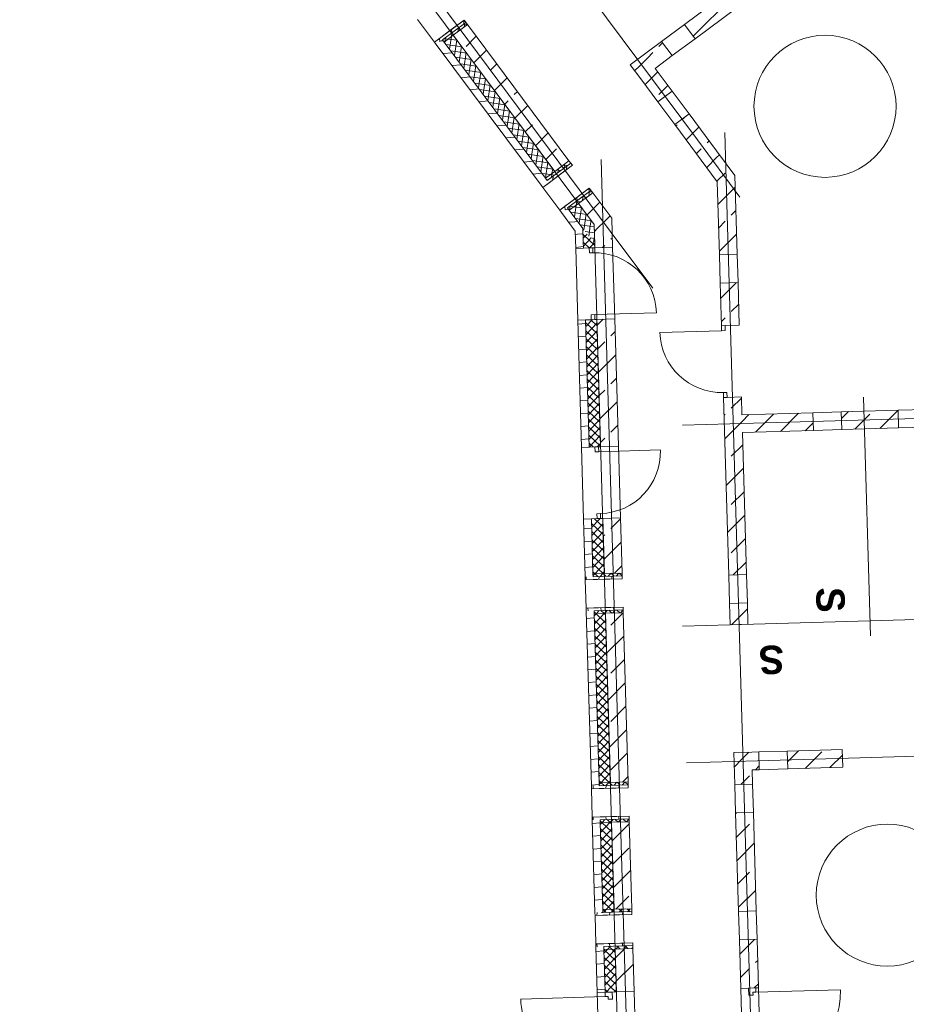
# Model space of a CAD drawing. Extents: x -22247 to 417655, y -187892 to 17509.
# Tile 15 of 62: x -14937 to -2458, y -97828 to -83967. Entities that reach past the tile are written whole.
import ezdxf
from ezdxf.lldxf.tags import DXFTag

# ---------------------------------------------------------------- set-up
doc = ezdxf.new("R2010")
doc.units = 0
doc.header["$LTSCALE"] = 50
for name, color, linetype, lineweight in [('01 Allgemein Bemaßung', 7, 'Continuous', 25), ('02 Raster Gebäude', 7, 'Continuous', 25), ('20 Außenwände', 7, 'Continuous', 25), ('20 Dach Stb-Decke', 7, 'Continuous', 25), ('20 Innenwände', 7, 'Continuous', 25)]:
    doc.layers.add(name, color=color, linetype=linetype, lineweight=lineweight)
doc.styles.add('ERSTELLTER_STIL_3', font='txt')
tags = doc.linetypes.add('Raster', pattern=[0.8, 0.4, -0.2, 0, -0.2]).pattern_tags.tags
tags[10:11] = [DXFTag(74, 4), DXFTag(75, 0), DXFTag(340, '0'), DXFTag(46, 1.0), DXFTag(50, 0.0), DXFTag(44, 0.0), DXFTag(45, 0.0)]
tags[8:9] = [DXFTag(74, 4), DXFTag(75, 0), DXFTag(340, '0'), DXFTag(46, 1.0), DXFTag(50, 0.0), DXFTag(44, 0.0), DXFTag(45, 0.0)]
tags[6:7] = [DXFTag(74, 4), DXFTag(75, 0), DXFTag(340, '0'), DXFTag(46, 1.0), DXFTag(50, 0.0), DXFTag(44, 0.0), DXFTag(45, 0.0)]
tags[4:5] = [DXFTag(74, 4), DXFTag(75, 0), DXFTag(340, '0'), DXFTag(46, 1.0), DXFTag(50, 0.0), DXFTag(44, 0.0), DXFTag(45, 0.0)]
tags = doc.linetypes.add('Schnittlinie', pattern=[1.2, 0.6, -0.3, 0, -0.3]).pattern_tags.tags
tags[10:11] = [DXFTag(74, 4), DXFTag(75, 0), DXFTag(340, '0'), DXFTag(46, 1.0), DXFTag(50, 0.0), DXFTag(44, 0.0), DXFTag(45, 0.0)]
tags[8:9] = [DXFTag(74, 4), DXFTag(75, 0), DXFTag(340, '0'), DXFTag(46, 1.0), DXFTag(50, 0.0), DXFTag(44, 0.0), DXFTag(45, 0.0)]
tags[6:7] = [DXFTag(74, 4), DXFTag(75, 0), DXFTag(340, '0'), DXFTag(46, 1.0), DXFTag(50, 0.0), DXFTag(44, 0.0), DXFTag(45, 0.0)]
tags[4:5] = [DXFTag(74, 4), DXFTag(75, 0), DXFTag(340, '0'), DXFTag(46, 1.0), DXFTag(50, 0.0), DXFTag(44, 0.0), DXFTag(45, 0.0)]
tags = doc.linetypes.add('Öffnungslinie Tür Fenster', pattern=[0.46, 0.3, -0.16]).pattern_tags.tags
tags[6:7] = [DXFTag(74, 4), DXFTag(75, 0), DXFTag(340, '0'), DXFTag(46, 1.0), DXFTag(50, 0.0), DXFTag(44, 0.0), DXFTag(45, 0.0)]
tags[4:5] = [DXFTag(74, 4), DXFTag(75, 0), DXFTag(340, '0'), DXFTag(46, 1.0), DXFTag(50, 0.0), DXFTag(44, 0.0), DXFTag(45, 0.0)]
pattern_1 = [(5, (0, 0), (-15.68803, 179.31504), [])]
pattern_2 = [(351.66451, (0, 0), (11.597535, 79.154894), []), (81.66451, (0, 0), (-79.154894, 11.597535), [])]
pattern_3 = [(45, (0, 0), (-339.4113, 339.4113), []), (45, (-169.7, 169.7), (-339.4113, 339.4113), [360, -120])]
pattern_4 = [(316.66409, (0, 0), (54.901944, 58.187426), []), (46.66409, (0, 0), (-58.187426, 54.901944), [])]

msp = doc.modelspace()

# ---------------------------------------------------------------- hatches: boundary and pattern name
at = {"layer": '20 Außenwände', "linetype": 'Continuous', "lineweight": 0, "ltscale": 3.71293e-05}
h = msp.add_hatch(dxfattribs=at)
h.set_pattern_fill('Holz_Vollholz_Längsholz__7F', scale=1000, style=0, pattern_type=2)
h.set_pattern_definition([(95, (-9217.69, -84122.05), (179.315, 15.69), [])])
h.paths.add_polyline_path([(-9074, -84315), (-8657, -84004), (-8681, -83972), (-9098, -84282)])
h = msp.add_hatch(dxfattribs=at)
h.set_pattern_fill('Dämmung_hart_2_0009', scale=1000, style=0, pattern_type=2)
h.set_pattern_definition(pattern_2)
h.paths.add_polyline_path([(-8962, -84281), (-8633, -84036), (-8657, -84004), (-8986, -84249)])
h = msp.add_hatch(dxfattribs=at)
h.set_pattern_fill('Beton_Stahlbeton_0009', scale=1000, style=0, pattern_type=2)
h.set_pattern_definition(pattern_3)
h.paths.add_polyline_path([(-8834, -84185), (-7407, -86103), (-7206, -85953), (-8633, -84036)])
h = msp.add_hatch(dxfattribs=at)
h.set_pattern_fill('Holz_Vollholz_Längsholz__7F', scale=1000, style=0, pattern_type=2)
h.set_pattern_definition(pattern_1)
h.paths.add_polyline_path([(-8986, -84249), (-9074, -84315), (-7599, -86296), (-7511, -86230)])
h = msp.add_hatch(dxfattribs=at)
h.set_pattern_fill('Dämmung_hart_2_0009', scale=1000, style=0, pattern_type=2)
h.set_pattern_definition(pattern_2)
h.paths.add_polyline_path([(-8962, -84281), (-7535, -86198), (-7407, -86103), (-8834, -84185)])
h = msp.add_hatch(dxfattribs=at)
h.set_pattern_fill('Holz_Vollholz_Längsholz__7F', scale=1000, style=0, pattern_type=2)
h.set_pattern_definition([(85, (-7456.15, -86488.38), (-179.315, 15.69), [])])
h.paths.add_polyline_path([(-7599, -86296), (-7576, -86328), (-7158, -86017), (-7182, -85985)])
h = msp.add_hatch(dxfattribs=at)
h.set_pattern_fill('Dämmung_hart_2_0009', scale=1000, style=0, pattern_type=2)
h.set_pattern_definition(pattern_2)
h.paths.add_polyline_path([(-7535, -86198), (-7511, -86230), (-7182, -85985), (-7206, -85953)])
h = msp.add_hatch(dxfattribs=at)
h.set_pattern_fill('Holz_Vollholz_Längsholz__7F', scale=1000, style=0, pattern_type=2)
h.set_pattern_definition([(95, (-7456.15, -86488.38), (179.315, 15.69), [])])
h.paths.add_polyline_path([(-7313, -86681), (-6896, -86370), (-6920, -86338), (-7337, -86649)])
h = msp.add_hatch(dxfattribs=at)
h.set_pattern_fill('Dämmung_hart_2_0009', scale=1000, style=0, pattern_type=2)
h.set_pattern_definition(pattern_2)
h.paths.add_polyline_path([(-7201, -86647), (-6872, -86402), (-6896, -86370), (-7225, -86615)])
h = msp.add_hatch(dxfattribs=at)
h.set_pattern_fill('Beton_Stahlbeton_0009', scale=1000, style=0, pattern_type=2)
h.set_pattern_definition(pattern_3)
h.paths.add_polyline_path([(-7072, -86552), (-6851, -86849), (-6864, -86414), (-6872, -86402)])
h = msp.add_hatch(dxfattribs=at)
h.set_pattern_fill('Beton_Stahlbeton_0009', scale=1000, style=0, pattern_type=2)
h.set_pattern_definition(pattern_3)
h.paths.add_polyline_path([(-6864, -86414), (-6851, -86849), (-6603, -86763)])
h = msp.add_hatch(dxfattribs=at)
h.set_pattern_fill('Holz_Vollholz_Längsholz__7F', scale=1000, style=0, pattern_type=2)
h.set_pattern_definition(pattern_1)
h.paths.add_polyline_path([(-7225, -86615), (-7313, -86681), (-7118, -86942), (-7124, -86750)])
h = msp.add_hatch(dxfattribs=at)
h.set_pattern_fill('Dämmung_hart_2_0009', scale=1000, style=0, pattern_type=2)
h.set_pattern_definition(pattern_2)
h.paths.add_polyline_path([(-7072, -86552), (-7201, -86647), (-7009, -86904), (-7018, -86625)])
h = msp.add_hatch(dxfattribs=at)
h.set_pattern_fill('Dämmung_hart_2_0009', scale=1000, style=0, pattern_type=2)
h.set_pattern_definition(pattern_2)
h.paths.add_polyline_path([(-7018, -86625), (-7009, -86904), (-6851, -86849)])
h = msp.add_hatch(dxfattribs=at)
h.set_pattern_fill('Holz_Vollholz_Längsholz__7F', scale=1000, style=0, pattern_type=2)
h.set_pattern_definition(pattern_1)
h.paths.add_polyline_path([(-7124, -86750), (-7118, -86942), (-7009, -86904)])
h = msp.add_hatch(dxfattribs=at)
h.set_pattern_fill('Beton_Stahlbeton_0009', scale=1000, style=0, pattern_type=2)
h.set_pattern_definition(pattern_3)
h.paths.add_polyline_path([(-6851, -86849), (-6611, -87171), (-6592, -87171), (-6603, -86763)])
h = msp.add_hatch(dxfattribs=at)
h.set_pattern_fill('Holz_Vollholz_Längsholz__7F', scale=1000, style=0, pattern_type=2)
h.set_pattern_definition(pattern_1)
h.paths.add_polyline_path([(-7118, -86942), (-7004, -87096), (-7009, -86904)])
h = msp.add_hatch(dxfattribs=at)
h.set_pattern_fill('Dämmung_hart_2_0009', scale=1000, style=0, pattern_type=2)
h.set_pattern_definition(pattern_2)
h.paths.add_polyline_path([(-7009, -86904), (-6843, -87128), (-6851, -86849)])
h = msp.add_hatch(dxfattribs=at)
h.set_pattern_fill('Dämmung_hart_2_0009', scale=1000, style=0, pattern_type=2)
h.set_pattern_definition(pattern_4)
h.paths.add_polyline_path([(-6843, -87128), (-7009, -86904), (-7001, -87183), (-6841, -87178)])
h = msp.add_hatch(dxfattribs=at)
h.set_pattern_fill('Beton_Stahlbeton_0009', scale=1000, style=0, pattern_type=2)
h.set_pattern_definition(pattern_3)
h.paths.add_polyline_path([(-6611, -87171), (-6851, -86849), (-6841, -87178)])
h = msp.add_hatch(dxfattribs=at)
h.set_pattern_fill('Holz_Vollholz_Längsholz__7F', scale=1000, style=0, pattern_type=2)
h.set_pattern_definition(pattern_1)
h.paths.add_polyline_path([(-7004, -87096), (-7118, -86942), (-7111, -87186), (-7001, -87183)])
h = msp.add_hatch(dxfattribs=at)
h.set_pattern_fill('Holz_Vollholz_Längsholz__7F', scale=1000, style=0, pattern_type=2)
h.set_pattern_definition(pattern_1)
h.paths.add_polyline_path([(-6972, -88192), (-7082, -88195), (-7030, -89987), (-6920, -89983)])
h = msp.add_hatch(dxfattribs=at)
h.set_pattern_fill('Dämmung_hart_2_0009', scale=1000, style=0, pattern_type=2)
h.set_pattern_definition(pattern_4)
h.paths.add_polyline_path([(-6812, -88187), (-6972, -88192), (-6920, -89983), (-6760, -89979)])
h = msp.add_hatch(dxfattribs=at)
h.set_pattern_fill('Beton_Stahlbeton_0009', scale=1000, style=0, pattern_type=2)
h.set_pattern_definition(pattern_3)
h.paths.add_polyline_path([(-6562, -88180), (-6812, -88187), (-6760, -89979), (-6510, -89971)])
h = msp.add_hatch(dxfattribs=at)
h.set_pattern_fill('Holz_Vollholz_Längsholz__7F', scale=1000, style=0, pattern_type=2)
h.set_pattern_definition(pattern_1)
h.paths.add_polyline_path([(-6891, -90993), (-7001, -90996), (-6977, -91811), (-6867, -91808)])
h = msp.add_hatch(dxfattribs=at)
h.set_pattern_fill('Dämmung_hart_2_0009', scale=1000, style=0, pattern_type=2)
h.set_pattern_definition(pattern_4)
h.paths.add_polyline_path([(-6891, -90993), (-6868, -91768), (-6708, -91763), (-6731, -90988)])
h = msp.add_hatch(dxfattribs=at)
h.set_pattern_fill('Beton_Stahlbeton_0009', scale=1000, style=0, pattern_type=2)
h.set_pattern_definition(pattern_3)
h.paths.add_polyline_path([(-6481, -90981), (-6731, -90988), (-6708, -91763), (-6458, -91756)])
h = msp.add_hatch(dxfattribs=at)
h.set_pattern_fill('Dämmung_hart_2_0009', scale=1000, style=0, pattern_type=2)
h.set_pattern_definition(pattern_4)
h.paths.add_polyline_path([(-6868, -91768), (-6867, -91808), (-6457, -91796), (-6458, -91756)])
h = msp.add_hatch(dxfattribs=at)
h.set_pattern_fill('Holz_Vollholz_Längsholz__7F', scale=1000, style=0, pattern_type=2)
h.set_pattern_definition([(268.328, (-6969.97, -92050.73), (-179.923, 5.25), [])])
h.paths.add_polyline_path([(-6977, -91811), (-6976, -91851), (-6456, -91836), (-6457, -91796)])
h = msp.add_hatch(dxfattribs=at)
h.set_pattern_fill('Holz_Vollholz_Längsholz__7F', scale=1000, style=0, pattern_type=2)
h.set_pattern_definition([(278.328, (-6969.97, -92050.73), (178.1, 26.07), [])])
h.paths.add_polyline_path([(-6963, -92291), (-6443, -92276), (-6444, -92236), (-6964, -92251)])
h = msp.add_hatch(dxfattribs=at)
h.set_pattern_fill('Holz_Vollholz_Längsholz__7F', scale=1000, style=0, pattern_type=2)
h.set_pattern_definition(pattern_1)
h.paths.add_polyline_path([(-6963, -92291), (-6891, -94753), (-6782, -94750), (-6853, -92287)])
h = msp.add_hatch(dxfattribs=at)
h.set_pattern_fill('Dämmung_hart_2_0009', scale=1000, style=0, pattern_type=2)
h.set_pattern_definition(pattern_4)
h.paths.add_polyline_path([(-6852, -92327), (-6442, -92316), (-6443, -92276), (-6853, -92287)])
h = msp.add_hatch(dxfattribs=at)
h.set_pattern_fill('Dämmung_hart_2_0009', scale=1000, style=0, pattern_type=2)
h.set_pattern_definition(pattern_4)
h.paths.add_polyline_path([(-6852, -92327), (-6783, -94710), (-6623, -94705), (-6692, -92323)])
h = msp.add_hatch(dxfattribs=at)
h.set_pattern_fill('Beton_Stahlbeton_0009', scale=1000, style=0, pattern_type=2)
h.set_pattern_definition(pattern_3)
h.paths.add_polyline_path([(-6692, -92323), (-6623, -94705), (-6373, -94698), (-6442, -92316)])
h = msp.add_hatch(dxfattribs=at)
h.set_pattern_fill('Holz_Vollholz_Längsholz__7F', scale=1000, style=0, pattern_type=2)
h.set_pattern_definition([(85, (-6884.49, -94993.2), (-179.315, 15.69), [])])
h.paths.add_polyline_path([(-6891, -94753), (-6890, -94793), (-6371, -94778), (-6372, -94738)])
h = msp.add_hatch(dxfattribs=at)
h.set_pattern_fill('Dämmung_hart_2_0009', scale=1000, style=0, pattern_type=2)
h.set_pattern_definition(pattern_4)
h.paths.add_polyline_path([(-6783, -94710), (-6782, -94750), (-6372, -94738), (-6373, -94698)])
h = msp.add_hatch(dxfattribs=at)
h.set_pattern_fill('Holz_Vollholz_Längsholz__7F', scale=1000, style=0, pattern_type=2)
h.set_pattern_definition([(95, (-6884.49, -94993.2), (179.315, 15.69), [])])
h.paths.add_polyline_path([(-6878, -95233), (-6358, -95218), (-6359, -95178), (-6879, -95193)])
h = msp.add_hatch(dxfattribs=at)
h.set_pattern_fill('Dämmung_hart_2_0009', scale=1000, style=0, pattern_type=2)
h.set_pattern_definition(pattern_4)
h.paths.add_polyline_path([(-6766, -95270), (-6357, -95258), (-6358, -95218), (-6768, -95230)])
h = msp.add_hatch(dxfattribs=at)
h.set_pattern_fill('Holz_Vollholz_Längsholz__7F', scale=1000, style=0, pattern_type=2)
h.set_pattern_definition(pattern_1)
h.paths.add_polyline_path([(-6878, -95233), (-6840, -96538), (-6730, -96535), (-6768, -95230)])
h = msp.add_hatch(dxfattribs=at)
h.set_pattern_fill('Dämmung_hart_2_0009', scale=1000, style=0, pattern_type=2)
h.set_pattern_definition(pattern_4)
h.paths.add_polyline_path([(-6766, -95270), (-6731, -96495), (-6571, -96490), (-6606, -95265)])
h = msp.add_hatch(dxfattribs=at)
h.set_pattern_fill('Beton_Stahlbeton_0009', scale=1000, style=0, pattern_type=2)
h.set_pattern_definition(pattern_3)
h.paths.add_polyline_path([(-6606, -95265), (-6571, -96490), (-6321, -96483), (-6357, -95258)])
h = msp.add_hatch(dxfattribs=at)
h.set_pattern_fill('Holz_Vollholz_Längsholz__7F', scale=1000, style=0, pattern_type=2)
h.set_pattern_definition([(85, (-6832.65, -96777.61), (-179.315, 15.69), [])])
h.paths.add_polyline_path([(-6840, -96538), (-6838, -96578), (-6319, -96563), (-6320, -96523)])
h = msp.add_hatch(dxfattribs=at)
h.set_pattern_fill('Dämmung_hart_2_0009', scale=1000, style=0, pattern_type=2)
h.set_pattern_definition(pattern_4)
h.paths.add_polyline_path([(-6731, -96495), (-6730, -96535), (-6320, -96523), (-6321, -96483)])
h = msp.add_hatch(dxfattribs=at)
h.set_pattern_fill('Holz_Vollholz_Längsholz__7F', scale=1000, style=0, pattern_type=2)
h.set_pattern_definition([(95, (-6832.65, -96777.61), (179.315, 15.69), [])])
h.paths.add_polyline_path([(-6826, -97018), (-6306, -97002), (-6307, -96962), (-6827, -96978)])
h = msp.add_hatch(dxfattribs=at)
h.set_pattern_fill('Holz_Vollholz_Längsholz__7F', scale=1000, style=0, pattern_type=2)
h.set_pattern_definition(pattern_1)
h.paths.add_polyline_path([(-6826, -97018), (-6807, -97662), (-6697, -97658), (-6716, -97014)])
h = msp.add_hatch(dxfattribs=at)
h.set_pattern_fill('Dämmung_hart_2_0009', scale=1000, style=0, pattern_type=2)
h.set_pattern_definition(pattern_4)
h.paths.add_polyline_path([(-6715, -97054), (-6305, -97042), (-6306, -97002), (-6716, -97014)])
h = msp.add_hatch(dxfattribs=at)
h.set_pattern_fill('Dämmung_hart_2_0009', scale=1000, style=0, pattern_type=2)
h.set_pattern_definition(pattern_4)
h.paths.add_polyline_path([(-6555, -97050), (-6715, -97054), (-6697, -97658), (-6537, -97654)])
h = msp.add_hatch(dxfattribs=at)
h.set_pattern_fill('Beton_Stahlbeton_0009', scale=1000, style=0, pattern_type=2)
h.set_pattern_definition(pattern_3)
h.paths.add_polyline_path([(-6305, -97042), (-6555, -97050), (-6537, -97654), (-6287, -97647)])
at = {"layer": '20 Innenwände', "linetype": 'Continuous', "lineweight": 0, "ltscale": 3.71293e-05}
h = msp.add_hatch(dxfattribs=at)
h.set_pattern_fill('Beton_Stahlbeton_0009', scale=1000, style=0, pattern_type=2)
h.set_pattern_definition(pattern_3)
h.paths.add_polyline_path([(-5581, -84033), (-5432, -84234), (-3286, -82636), (-3436, -82436)])
h = msp.add_hatch(dxfattribs=at)
h.set_pattern_fill('Beton_Stahlbeton_0009', scale=1000, style=0, pattern_type=2)
h.set_pattern_definition(pattern_3)
h.paths.add_polyline_path([(-6143, -84451), (-5994, -84652), (-5753, -84472), (-5902, -84272)])
h = msp.add_hatch(dxfattribs=at)
h.set_pattern_fill('Beton_Stahlbeton_0009', scale=1000, style=0, pattern_type=2)
h.set_pattern_definition(pattern_3)
h.paths.add_polyline_path([(-6143, -84451), (-6343, -84600), (-5994, -84652)])
h = msp.add_hatch(dxfattribs=at)
h.set_pattern_fill('Beton_Stahlbeton_0009', scale=1000, style=0, pattern_type=2)
h.set_pattern_definition(pattern_3)
h.paths.add_polyline_path([(-5994, -84652), (-6343, -84600), (-6194, -84801)])
h = msp.add_hatch(dxfattribs=at)
h.set_pattern_fill('Beton_Stahlbeton_0009', scale=1000, style=0, pattern_type=2)
h.set_pattern_definition(pattern_3)
h.paths.add_polyline_path([(-5994, -84652), (-6194, -84801), (-5955, -85122), (-5755, -84972)])
h = msp.add_hatch(dxfattribs=at)
h.set_pattern_fill('Beton_Stahlbeton_0009', scale=1000, style=0, pattern_type=2)
h.set_pattern_definition(pattern_3)
h.paths.add_polyline_path([(-5516, -85293), (-5716, -85443), (-5118, -86247), (-5130, -85811)])
h = msp.add_hatch(dxfattribs=at)
h.set_pattern_fill('Beton_Stahlbeton_0009', scale=1000, style=0, pattern_type=2)
h.set_pattern_definition(pattern_3)
h.paths.add_polyline_path([(-5130, -85811), (-5118, -86247), (-4870, -86161)])
h = msp.add_hatch(dxfattribs=at)
h.set_pattern_fill('Beton_Stahlbeton_0009', scale=1000, style=0, pattern_type=2)
h.set_pattern_definition(pattern_3)
h.paths.add_polyline_path([(-5118, -86247), (-4858, -86596), (-4870, -86161)])
h = msp.add_hatch(dxfattribs=at)
h.set_pattern_fill('Beton_Stahlbeton_0009', scale=1000, style=0, pattern_type=2)
h.set_pattern_definition(pattern_3)
h.paths.add_polyline_path([(-4858, -86596), (-5118, -86247), (-5088, -87276), (-4838, -87269)])
h = msp.add_hatch(dxfattribs=at)
h.set_pattern_fill('Beton_Stahlbeton_0009', scale=1000, style=0, pattern_type=2)
h.set_pattern_definition(pattern_3)
h.paths.add_polyline_path([(-4826, -87668), (-5076, -87676), (-5059, -88275), (-4809, -88268)])
h = msp.add_hatch(dxfattribs=at)
h.set_pattern_fill('Beton_Stahlbeton_0009', scale=1000, style=0, pattern_type=2)
h.set_pattern_definition(pattern_3)
h.paths.add_polyline_path([(-5030, -89285), (-4957, -91785), (-4707, -91778), (-4780, -89278)])
h = msp.add_hatch(dxfattribs=at)
h.set_pattern_fill('Beton_Stahlbeton_0009', scale=1000, style=0, pattern_type=2)
h.set_pattern_definition(pattern_3)
h.paths.add_polyline_path([(-4772, -89528), (-4765, -89778), (-3766, -89749), (-3773, -89499)])
h = msp.add_hatch(dxfattribs=at)
h.set_pattern_fill('Beton_Stahlbeton_0009', scale=1000, style=0, pattern_type=2)
h.set_pattern_definition(pattern_3)
h.paths.add_polyline_path([(-2573, -89464), (-3373, -89487), (-3366, -89737), (-2566, -89714)])
h = msp.add_hatch(dxfattribs=at)
h.set_pattern_fill('Beton_Stahlbeton_0009', scale=1000, style=0, pattern_type=2)
h.set_pattern_definition(pattern_3)
h.paths.add_polyline_path([(-4695, -92178), (-4945, -92185), (-4937, -92485), (-4687, -92478)])
h = msp.add_hatch(dxfattribs=at)
h.set_pattern_fill('Beton_Stahlbeton_0009', scale=1000, style=0, pattern_type=2)
h.set_pattern_definition(pattern_3)
h.paths.add_polyline_path([(-4135, -94263), (-4127, -94513), (-3352, -94490), (-3360, -94241)])
h = msp.add_hatch(dxfattribs=at)
h.set_pattern_fill('Beton_Stahlbeton_0009', scale=1000, style=0, pattern_type=2)
h.set_pattern_definition(pattern_3)
h.paths.add_polyline_path([(-4634, -94278), (-4884, -94285), (-4627, -94527)])
h = msp.add_hatch(dxfattribs=at)
h.set_pattern_fill('Beton_Stahlbeton_0009', scale=1000, style=0, pattern_type=2)
h.set_pattern_definition(pattern_3)
h.paths.add_polyline_path([(-4627, -94527), (-4884, -94285), (-4877, -94535)])
h = msp.add_hatch(dxfattribs=at)
h.set_pattern_fill('Beton_Stahlbeton_0009', scale=1000, style=0, pattern_type=2)
h.set_pattern_definition(pattern_3)
h.paths.add_polyline_path([(-4634, -94278), (-4627, -94527), (-4527, -94525), (-4534, -94275)])
h = msp.add_hatch(dxfattribs=at)
h.set_pattern_fill('Beton_Stahlbeton_0009', scale=1000, style=0, pattern_type=2)
h.set_pattern_definition(pattern_3)
h.paths.add_polyline_path([(-4627, -94527), (-4877, -94535), (-4871, -94735), (-4621, -94727)])
h = msp.add_hatch(dxfattribs=at)
h.set_pattern_fill('Beton_Stahlbeton_0009', scale=1000, style=0, pattern_type=2)
h.set_pattern_definition(pattern_3)
h.paths.add_polyline_path([(-4610, -95127), (-4860, -95134), (-4819, -96519), (-4569, -96512)])
h = msp.add_hatch(dxfattribs=at)
h.set_pattern_fill('Beton_Stahlbeton_0009', scale=1000, style=0, pattern_type=2)
h.set_pattern_definition(pattern_3)
h.paths.add_polyline_path([(-4808, -96919), (-4788, -97603), (-4538, -97596), (-4558, -96912)])

# ---------------------------------------------------------------- linework, layer by layer
at = {"layer": '02 Raster Gebäude', "color": 1, "linetype": 'Raster', "lineweight": 18, "ltscale": 0.000188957, "true_color": 0xf50000}
for p, q in [((-6624, -86944), (-14921, -75799)), ((-5398, -85660), (-12631, -75945)), ((-4984, -86555), (-5013, -85555)), ((-5398, -85660), (-4801, -86463)), ((-6723, -86936), (-6752, -85936)), ((-4984, -86555), (-4543, -101735)), ((-6723, -86936), (-6253, -103108)), ((-6624, -86944), (-6027, -87747)), ((-4609, -89648), (-5609, -89677)), ((-4609, -89648), (-5609, -89677)), ((-1012, -89543), (-4609, -89648)), ((-1012, -89543), (-4609, -89648)), ((-799, -92365), (-4607, -92475)), ((-799, -92365), (-4607, -92475)), ((-4607, -92475), (-5607, -92504)), ((-4607, -92475), (-5607, -92504)), ((268, -94260), (-4551, -94400)), ((268, -94260), (-4551, -94400)), ((-4551, -94400), (-5551, -94429)), ((-4551, -94400), (-5551, -94429))]:
    msp.add_line(p, q, dxfattribs=at)
at = {"layer": '02 Raster Gebäude', "color": 1, "linetype": 'Schnittlinie', "lineweight": 18, "ltscale": 0.000188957, "true_color": 0xf50000}
msp.add_line((-3061, -89283), (-2964, -92641), dxfattribs=at)
at = {"layer": '20 Außenwände', "color": 7, "linetype": 'Öffnungslinie Tür Fenster', "lineweight": 13, "ltscale": 3.71293e-05}
for p, q in [((-9098, -84282), (-9337, -83962)), ((-8882, -84121), (-8681, -83972)), ((-8681, -83972), (-8633, -84036)), ((-9010, -84217), (-8882, -84121)), ((-9098, -84282), (-9010, -84217)), ((-7359, -86167), (-7158, -86017)), ((-7158, -86017), (-7206, -85953)), ((-7487, -86262), (-7359, -86167)), ((-7576, -86328), (-7487, -86262)), ((-7337, -86649), (-7576, -86328)), ((-7120, -86488), (-6920, -86338)), ((-6920, -86338), (-6872, -86402)), ((-7248, -86583), (-7120, -86488)), ((-7337, -86649), (-7248, -86583)), ((-6456, -91836), (-6458, -91756)), ((-6976, -91851), (-6866, -91848)), ((-6976, -91851), (-6964, -92251)), ((-6866, -91848), (-6706, -91843)), ((-6706, -91843), (-6456, -91836)), ((-6964, -92251), (-6854, -92247)), ((-6854, -92247), (-6694, -92243)), ((-6694, -92243), (-6444, -92236)), ((-6444, -92236), (-6442, -92316)), ((-6890, -94793), (-6780, -94790)), ((-6879, -95193), (-6890, -94793)), ((-6780, -94790), (-6620, -94785)), ((-6620, -94785), (-6371, -94778)), ((-6371, -94778), (-6373, -94698)), ((-6879, -95193), (-6769, -95190)), ((-6769, -95190), (-6609, -95185)), ((-6609, -95185), (-6359, -95178)), ((-6359, -95178), (-6357, -95258)), ((-6838, -96578), (-6729, -96575)), ((-6827, -96978), (-6838, -96578)), ((-6729, -96575), (-6569, -96570)), ((-6569, -96570), (-6319, -96563)), ((-6319, -96563), (-6321, -96483)), ((-6827, -96978), (-6717, -96974)), ((-6717, -96974), (-6557, -96970)), ((-6557, -96970), (-6307, -96962)), ((-6307, -96962), (-6305, -97042))]:
    msp.add_line(p, q, dxfattribs=at)
at = {"layer": '20 Außenwände', "color": 7, "linetype": 'Continuous', "lineweight": 13, "ltscale": 3.71293e-05}
for p, q in [((-8681, -83972), (-9098, -84282)), ((-8882, -84121), (-8681, -83972)), ((-8657, -84004), (-8681, -83972)), ((-8681, -83972), (-8633, -84036)), ((-9010, -84217), (-8882, -84121)), ((-8657, -84004), (-8986, -84249)), ((-8986, -84249), (-8657, -84004)), ((-8834, -84185), (-8633, -84036)), ((-8633, -84036), (-8657, -84004)), ((-9098, -84282), (-9010, -84217)), ((-8962, -84281), (-8986, -84249)), ((-8962, -84281), (-8834, -84185)), ((-8834, -84185), (-7407, -86103)), ((-9074, -84315), (-9098, -84282)), ((-8962, -84281), (-7535, -86198)), ((-7158, -86017), (-7576, -86328)), ((-7182, -85985), (-7511, -86230)), ((-7511, -86230), (-7182, -85985)), ((-7407, -86103), (-7206, -85953)), ((-7359, -86167), (-7158, -86017)), ((-7206, -85953), (-7182, -85985)), ((-7158, -86017), (-7206, -85953)), ((-7182, -85985), (-7158, -86017)), ((-7535, -86198), (-7407, -86103)), ((-7535, -86198), (-7511, -86230)), ((-7487, -86262), (-7359, -86167)), ((-7599, -86296), (-7576, -86328)), ((-7576, -86328), (-7487, -86262)), ((-6920, -86338), (-7337, -86649)), ((-7120, -86488), (-6920, -86338)), ((-6896, -86370), (-6920, -86338)), ((-6920, -86338), (-6872, -86402)), ((-7248, -86583), (-7120, -86488)), ((-6896, -86370), (-7225, -86615)), ((-7225, -86615), (-6896, -86370)), ((-7072, -86552), (-6872, -86402)), ((-6872, -86402), (-6896, -86370)), ((-7337, -86649), (-7248, -86583)), ((-7201, -86647), (-7225, -86615)), ((-7201, -86647), (-7072, -86552)), ((-7072, -86552), (-6851, -86849)), ((-7313, -86681), (-7337, -86649)), ((-7201, -86647), (-7009, -86904)), ((-7004, -87096), (-7009, -86904)), ((-7004, -87096), (-7009, -86904)), ((-6843, -87128), (-6851, -86849)), ((-6843, -87128), (-6851, -86849)), ((-7111, -87186), (-7001, -87183)), ((-7111, -87186), (-7001, -87183)), ((-7004, -87096), (-7001, -87183)), ((-7001, -87183), (-6921, -87180)), ((-7001, -87183), (-6921, -87180)), ((-6921, -87180), (-6871, -87179)), ((-6871, -87179), (-6921, -87180)), ((-6921, -87180), (-6871, -87179)), ((-6921, -87180), (-6871, -87179)), ((-6921, -87180), (-6919, -87250)), ((-6871, -87179), (-6841, -87178)), ((-6871, -87179), (-6841, -87178)), ((-6869, -87249), (-6871, -87179)), ((-6843, -87128), (-6841, -87178)), ((-6841, -87178), (-6592, -87171)), ((-6841, -87178), (-6592, -87171)), ((-6592, -87171), (-6562, -88180)), ((-7111, -87186), (-7082, -88195)), ((-6919, -87250), (-6869, -87249)), ((-6894, -88120), (-6844, -88118)), ((-6892, -88190), (-6894, -88120)), ((-6844, -88118), (-5974, -88093)), ((-6844, -88118), (-6842, -88188)), ((-7082, -88195), (-6972, -88192)), ((-7082, -88195), (-6972, -88192)), ((-6972, -88192), (-6892, -88190)), ((-6972, -88192), (-6892, -88190)), ((-6972, -88192), (-6920, -89983)), ((-6892, -88190), (-6842, -88188)), ((-6842, -88188), (-6892, -88190)), ((-6892, -88190), (-6842, -88188)), ((-6892, -88190), (-6842, -88188)), ((-6842, -88188), (-6812, -88187)), ((-6842, -88188), (-6812, -88187)), ((-6812, -88187), (-6562, -88180)), ((-6812, -88187), (-6562, -88180)), ((-6812, -88187), (-6760, -89979)), ((-7030, -89987), (-6920, -89983)), ((-7030, -89987), (-6920, -89983)), ((-7001, -90996), (-7030, -89987)), ((-6920, -89983), (-6840, -89981)), ((-6920, -89983), (-6840, -89981)), ((-6840, -89981), (-6790, -89980)), ((-6790, -89980), (-6840, -89981)), ((-6840, -89981), (-6790, -89980)), ((-6840, -89981), (-6790, -89980)), ((-6840, -89981), (-6838, -90051)), ((-6838, -90051), (-6788, -90050)), ((-6790, -89980), (-6760, -89979)), ((-6790, -89980), (-6760, -89979)), ((-6788, -90050), (-6790, -89980)), ((-6788, -90050), (-5918, -90024)), ((-6760, -89979), (-6510, -89971)), ((-6760, -89979), (-6510, -89971)), ((-6481, -90981), (-6510, -89971)), ((-6813, -90921), (-6763, -90919)), ((-6811, -90991), (-6813, -90921)), ((-6763, -90919), (-6761, -90989)), ((-7001, -90996), (-6891, -90993)), ((-7001, -90996), (-6891, -90993)), ((-6891, -90993), (-6811, -90991)), ((-6891, -90993), (-6811, -90991)), ((-6891, -90993), (-6868, -91768)), ((-6811, -90991), (-6761, -90989)), ((-6761, -90989), (-6811, -90991)), ((-6811, -90991), (-6761, -90989)), ((-6811, -90991), (-6761, -90989)), ((-6761, -90989), (-6731, -90988)), ((-6761, -90989), (-6731, -90988)), ((-6731, -90988), (-6481, -90981)), ((-6731, -90988), (-6481, -90981)), ((-6731, -90988), (-6708, -91763)), ((-6708, -91763), (-6458, -91756)), ((-6458, -91756), (-6457, -91796)), ((-6456, -91836), (-6458, -91756)), ((-6977, -91811), (-6976, -91851)), ((-6456, -91836), (-6976, -91851)), ((-6976, -91851), (-6866, -91848)), ((-6868, -91768), (-6708, -91763)), ((-6868, -91768), (-6867, -91808)), ((-6457, -91796), (-6867, -91808)), ((-6867, -91808), (-6457, -91796)), ((-6866, -91848), (-6706, -91843)), ((-6706, -91843), (-6456, -91836)), ((-6457, -91796), (-6456, -91836)), ((-6444, -92236), (-6964, -92251)), ((-6964, -92251), (-6854, -92247)), ((-6963, -92291), (-6964, -92251)), ((-6854, -92247), (-6694, -92243)), ((-6443, -92276), (-6853, -92287)), ((-6853, -92287), (-6443, -92276)), ((-6852, -92327), (-6853, -92287)), ((-6694, -92243), (-6444, -92236)), ((-6443, -92276), (-6444, -92236)), ((-6444, -92236), (-6442, -92316)), ((-6442, -92316), (-6443, -92276)), ((-6852, -92327), (-6692, -92323)), ((-6852, -92327), (-6783, -94710)), ((-6692, -92323), (-6442, -92316)), ((-6692, -92323), (-6623, -94705)), ((-6891, -94753), (-6890, -94793)), ((-6371, -94778), (-6890, -94793)), ((-6890, -94793), (-6780, -94790)), ((-6783, -94710), (-6623, -94705)), ((-6783, -94710), (-6782, -94750)), ((-6372, -94738), (-6782, -94750)), ((-6782, -94750), (-6372, -94738)), ((-6780, -94790), (-6620, -94785)), ((-6623, -94705), (-6373, -94698)), ((-6620, -94785), (-6371, -94778)), ((-6373, -94698), (-6372, -94738)), ((-6371, -94778), (-6373, -94698)), ((-6372, -94738), (-6371, -94778)), ((-6359, -95178), (-6879, -95193)), ((-6879, -95193), (-6769, -95190)), ((-6878, -95233), (-6879, -95193)), ((-6769, -95190), (-6609, -95185)), ((-6358, -95218), (-6768, -95230)), ((-6768, -95230), (-6358, -95218)), ((-6609, -95185), (-6359, -95178)), ((-6358, -95218), (-6359, -95178)), ((-6359, -95178), (-6357, -95258)), ((-6357, -95258), (-6358, -95218)), ((-6766, -95270), (-6768, -95230)), ((-6766, -95270), (-6606, -95265)), ((-6766, -95270), (-6731, -96495)), ((-6606, -95265), (-6357, -95258)), ((-6606, -95265), (-6571, -96490)), ((-6840, -96538), (-6838, -96578)), ((-6319, -96563), (-6838, -96578)), ((-6838, -96578), (-6729, -96575)), ((-6731, -96495), (-6571, -96490)), ((-6731, -96495), (-6730, -96535)), ((-6320, -96523), (-6730, -96535)), ((-6730, -96535), (-6320, -96523)), ((-6729, -96575), (-6569, -96570)), ((-6571, -96490), (-6321, -96483)), ((-6569, -96570), (-6319, -96563)), ((-6321, -96483), (-6320, -96523)), ((-6319, -96563), (-6321, -96483)), ((-6320, -96523), (-6319, -96563)), ((-6307, -96962), (-6827, -96978)), ((-6827, -96978), (-6717, -96974)), ((-6826, -97018), (-6827, -96978)), ((-6717, -96974), (-6557, -96970)), ((-6306, -97002), (-6716, -97014)), ((-6716, -97014), (-6306, -97002)), ((-6715, -97054), (-6716, -97014)), ((-6557, -96970), (-6307, -96962)), ((-6306, -97002), (-6307, -96962)), ((-6307, -96962), (-6305, -97042)), ((-6305, -97042), (-6306, -97002)), ((-6715, -97054), (-6555, -97050)), ((-6715, -97054), (-6697, -97658)), ((-6555, -97050), (-6305, -97042)), ((-6555, -97050), (-6537, -97654)), ((-6695, -97718), (-7885, -97753)), ((-6807, -97662), (-6697, -97658)), ((-6807, -97662), (-6697, -97658)), ((-6734, -100161), (-6807, -97662)), ((-6697, -97658), (-6597, -97656)), ((-6697, -97658), (-6597, -97656)), ((-6697, -97658), (-6597, -97656)), ((-6697, -97658), (-6597, -97656)), ((-6695, -97718), (-6697, -97658)), ((-6655, -97717), (-6695, -97718)), ((-6654, -97757), (-6655, -97717)), ((-6597, -97656), (-6537, -97654)), ((-6597, -97656), (-6537, -97654)), ((-6597, -97656), (-6594, -97756)), ((-6537, -97654), (-6287, -97647)), ((-6537, -97654), (-6287, -97647)), ((-6215, -100146), (-6287, -97647)), ((-6594, -97756), (-6654, -97757))]:
    msp.add_line(p, q, dxfattribs=at)
for points in [[(-7206, -85953), (-8633, -84036)], [(-9074, -84315), (-7599, -86296)], [(-6603, -86763), (-6872, -86402)], [(-7313, -86681), (-7118, -86942)], [(-6592, -87171), (-6603, -86763)], [(-7118, -86942), (-7111, -87186)], [(-7082, -88195), (-7030, -89987)], [(-6510, -89971), (-6562, -88180)], [(-7001, -90996), (-6977, -91811)], [(-6458, -91756), (-6481, -90981)], [(-6963, -92291), (-6891, -94753)], [(-6373, -94698), (-6442, -92316)], [(-6878, -95233), (-6840, -96538)], [(-6321, -96483), (-6357, -95258)], [(-6826, -97018), (-6807, -97662)], [(-6287, -97647), (-6305, -97042)]]:
    msp.add_lwpolyline(points, dxfattribs=at)
for centre, radius, start, end in [((-6844, -88118), 870, 1.6641, 91.6641), ((-6788, -90050), 870, 271.6641, 1.6641), ((-6695, -97718), 1190, 181.6641, 271.6641)]:
    msp.add_arc(centre, radius, start, end, dxfattribs=at)
at = {"layer": '20 Dach Stb-Decke', "color": 7, "linetype": 'Öffnungslinie Tür Fenster', "lineweight": 13, "ltscale": 3.71293e-05}
msp.add_lwpolyline([(-14937, -69595), (-14687, -69588), (-8896, -69419), (-8784, -69485), (-1179, -73586), (3286, -79582), (7483, -77094), (9708, -75774), (12674, -80783), (13620, -82371), (11682, -83521), (13237, -86157), (13224, -86164), (21960, -100904), (27285, -97747), (30639, -95758), (35259, -103551), (29637, -115981), (9684, -104767), (-6441, -100944), (-6851, -86849), (-14744, -76246)], close=True, dxfattribs=at)
for points in [[(-4602, -85186, 1), (-2602, -85186, 1)], [(-1725, -96291, 1), (-3725, -96291, 1)]]:
    msp.add_lwpolyline(points, format="xyb", close=True, dxfattribs=at)
at = {"layer": '20 Innenwände', "color": 7, "linetype": 'Continuous', "lineweight": 13, "ltscale": 3.71293e-05}
for p, q in [((-5902, -84272), (-5581, -84033)), ((-5581, -84033), (-5432, -84234)), ((-5581, -84033), (-5432, -84234)), ((-5902, -84272), (-5753, -84472)), ((-5902, -84272), (-5753, -84472)), ((-5753, -84472), (-5432, -84234)), ((-5955, -85122), (-5755, -84972)), ((-5955, -85122), (-5755, -84972)), ((-5755, -84972), (-5516, -85293)), ((-5955, -85122), (-5716, -85443)), ((-5716, -85443), (-5516, -85293)), ((-5716, -85443), (-5516, -85293)), ((-5088, -87276), (-4838, -87269)), ((-5088, -87276), (-4838, -87269)), ((-5076, -87676), (-5088, -87276)), ((-4826, -87668), (-4838, -87269)), ((-5076, -87676), (-4826, -87668)), ((-5076, -87676), (-4826, -87668)), ((-5009, -88274), (-5059, -88275)), ((-5059, -88275), (-5009, -88274)), ((-5009, -88274), (-5059, -88275)), ((-5009, -88274), (-5059, -88275)), ((-5057, -88345), (-5059, -88275)), ((-4809, -88268), (-5009, -88274)), ((-4809, -88268), (-5009, -88274)), ((-5009, -88274), (-5007, -88344)), ((-5057, -88345), (-5926, -88371)), ((-5007, -88344), (-5057, -88345)), ((-4982, -89214), (-5032, -89215)), ((-5032, -89215), (-5030, -89285)), ((-4980, -89284), (-4982, -89214)), ((-4980, -89284), (-5030, -89285)), ((-5030, -89285), (-4980, -89284)), ((-4980, -89284), (-5030, -89285)), ((-4980, -89284), (-5030, -89285)), ((-4780, -89278), (-4980, -89284)), ((-4780, -89278), (-4980, -89284)), ((-3773, -89499), (-3373, -89487)), ((-3766, -89749), (-3773, -89499)), ((-3766, -89749), (-3773, -89499)), ((-3366, -89737), (-3373, -89487)), ((-3366, -89737), (-3373, -89487)), ((-2173, -89452), (-2573, -89464)), ((-2566, -89714), (-2573, -89464)), ((-2566, -89714), (-2573, -89464)), ((-3766, -89749), (-3366, -89737)), ((-2166, -89702), (-2566, -89714)), ((-4957, -91785), (-4707, -91778)), ((-4957, -91785), (-4707, -91778)), ((-4957, -91785), (-4945, -92185)), ((-4707, -91778), (-4695, -92178)), ((-4945, -92185), (-4695, -92178)), ((-4945, -92185), (-4695, -92178)), ((-3360, -94241), (-3352, -94490)), ((-3360, -94241), (-3352, -94490)), ((-4534, -94275), (-4135, -94263)), ((-4534, -94275), (-4527, -94525)), ((-4534, -94275), (-4527, -94525)), ((-4135, -94263), (-4127, -94513)), ((-4135, -94263), (-4127, -94513)), ((-4527, -94525), (-4127, -94513)), ((-4621, -94727), (-4871, -94735)), ((-4621, -94727), (-4871, -94735)), ((-4860, -95134), (-4871, -94735)), ((-4610, -95127), (-4621, -94727)), ((-4610, -95127), (-4860, -95134)), ((-4610, -95127), (-4860, -95134)), ((-4569, -96512), (-4819, -96519)), ((-4569, -96512), (-4819, -96519)), ((-4819, -96519), (-4808, -96919)), ((-4569, -96512), (-4558, -96912)), ((-4558, -96912), (-4808, -96919)), ((-4558, -96912), (-4808, -96919)), ((-4788, -97603), (-4678, -97600)), ((-4788, -97603), (-4678, -97600)), ((-4788, -97603), (-4715, -100102)), ((-4678, -97600), (-4578, -97597)), ((-4578, -97597), (-4678, -97600)), ((-4678, -97600), (-4578, -97597)), ((-4678, -97600), (-4578, -97597)), ((-4678, -97600), (-4675, -97700)), ((-4675, -97700), (-4615, -97698)), ((-4616, -97658), (-4576, -97657)), ((-4615, -97698), (-4616, -97658)), ((-4578, -97597), (-4538, -97596)), ((-4578, -97597), (-4538, -97596)), ((-4576, -97657), (-4578, -97597)), ((-4576, -97657), (-3387, -97622)), ((-4538, -97596), (-4465, -100095))]:
    msp.add_line(p, q, dxfattribs=at)
for points in [[(-3436, -82436), (-5581, -84033)], [(-5432, -84234), (-3286, -82636)], [(-5902, -84272), (-6343, -84600)], [(-5994, -84652), (-5753, -84472)], [(-6343, -84600), (-6194, -84801)], [(-5755, -84972), (-5994, -84652)], [(-6194, -84801), (-5955, -85122)], [(-5130, -85811), (-5516, -85293)], [(-5716, -85443), (-5118, -86247)], [(-4870, -86161), (-5130, -85811)], [(-4838, -87269), (-4870, -86161)], [(-5118, -86247), (-5088, -87276)], [(-5076, -87676), (-5059, -88275)], [(-4809, -88268), (-4826, -87668)], [(-5030, -89285), (-4957, -91785)], [(-4772, -89528), (-4780, -89278)], [(-3773, -89499), (-4772, -89528)], [(-2573, -89464), (-3373, -89487)], [(-4765, -89778), (-3766, -89749)], [(-4707, -91778), (-4765, -89778)], [(-3366, -89737), (-2566, -89714)], [(-4945, -92185), (-4937, -92485)], [(-4687, -92478), (-4695, -92178)], [(-4937, -92485), (-4687, -92478)], [(-3360, -94241), (-4135, -94263)], [(-4884, -94285), (-4634, -94278)], [(-4884, -94285), (-4871, -94735)], [(-4534, -94275), (-4634, -94278)], [(-4627, -94527), (-4527, -94525)], [(-4621, -94727), (-4627, -94527)], [(-4127, -94513), (-3352, -94490)], [(-4860, -95134), (-4819, -96519)], [(-4569, -96512), (-4610, -95127)], [(-4808, -96919), (-4788, -97603)], [(-4538, -97596), (-4558, -96912)]]:
    msp.add_lwpolyline(points, dxfattribs=at)
for centre, radius, start, end in [((-5057, -88345), 870, 181.6645, 271.6645), ((-4576, -97657), 1190, 271.6645, 1.6645)]:
    msp.add_arc(centre, radius, start, end, dxfattribs=at)

# ---------------------------------------------------------------- texts
at = {"layer": '01 Allgemein Bemaßung', "color": 5, "linetype": 'Continuous', "lineweight": 18, "ltscale": 0.000188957, "true_color": 0x0000ff, "char_height": 400, "style": 'ERSTELLTER_STIL_3'}
for insert, attachment_point, rotation in [((-3325, -92127), 2, 271.7882), ((-4363, -92773), 8, 181.7882)]:
    msp.add_mtext('\\A1;{\\fCentury Gothic|b1|i0|c0|p0;\\W1;S}', dxfattribs=dict(at, insert=insert, attachment_point=attachment_point, rotation=rotation))

doc.saveas('drawing.dxf')
